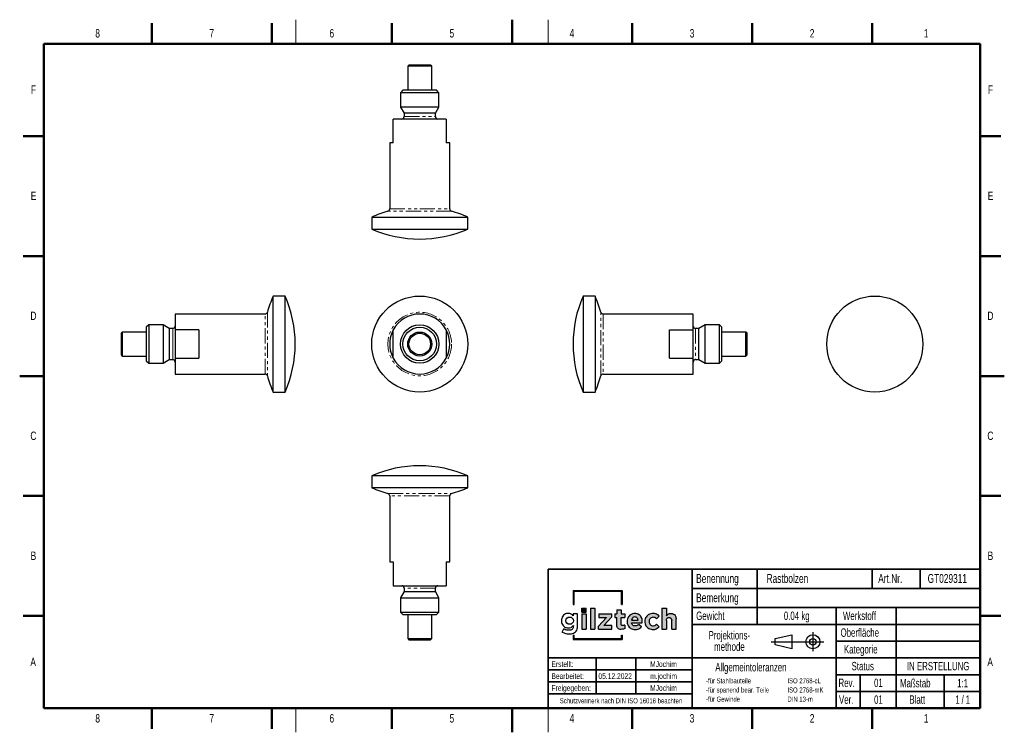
# Model space of a CAD drawing. Header units: millimetres. Extents: x 10 to 420, y 0 to 297.
import ezdxf

# ---------------------------------------------------------------- set-up
doc = ezdxf.new("R2010")
doc.units = ezdxf.units.MM
doc.linetypes.add('PHANTOM', pattern=[12.7, 6.35, -1.27, 1.27, -1.27, 1.27, -1.27])
doc.layers.add('RÄNDER', color=7, linetype='Continuous')
doc.layers.add('SCHRIFTFELD_GILZ_DEU', color=7, linetype='Continuous')
doc.styles.add('SLDTEXTSTYLE0', font='TXT', dxfattribs={"width": 0.75})
doc.styles.add('SLDTEXTSTYLE1', font='TXT', dxfattribs={"width": 0.7})
doc.styles.add('SLDTEXTSTYLE2', font='TXT', dxfattribs={"width": 0.62})

msp = doc.modelspace()

# ---------------------------------------------------------------- hatches: boundary and pattern name
at = {"layer": 'SCHRIFTFELD_GILZ_DEU', "true_color": 0x24a0c2}
for points in [[(260.54, 58.71), (260.54, 53.33), (260.93, 53.33), (260.93, 59.07), (240.51, 59.07), (240.51, 53.33), (240.87, 53.33), (240.87, 58.71)], [(244.04, 50.11), (245.88, 50.11), (245.88, 51.74), (244.04, 51.74)], [(245.88, 42.98), (245.88, 49.42), (244.04, 49.42), (244.04, 42.98)], [(249.5, 42.98), (249.5, 51.74), (247.67, 51.74), (247.67, 42.98)], [(253.24, 44.48), (256.58, 48.14), (256.58, 49.42), (251.1, 49.42), (251.1, 47.92), (254.29, 47.92), (250.99, 44.28), (250.99, 42.98), (256.58, 42.98), (256.58, 44.48)], [(260.93, 38.65), (260.93, 40.49), (260.54, 40.49), (260.54, 39.02), (240.87, 39.02), (240.87, 40.49), (240.51, 40.49), (240.51, 38.65)]]:
    msp.add_hatch(color=142, dxfattribs=at).paths.add_polyline_path(points, flags=0)
h = msp.add_hatch(color=142, dxfattribs=at)
edge = h.paths.add_edge_path(flags=0)
edge.add_spline(control_points=[(258.6, 44.6), (258.6, 44.46), (258.66, 44.11), (258.86, 43.6), (259.29, 43.09), (260.06, 42.86), (260.98, 42.88), (261.62, 43.08), (261.92, 43.26)], knot_values=[0, 0, 0, 0, 0.098986, 0.238203, 0.376506, 0.541501, 0.766445, 1, 1, 1, 1], weights=[1, 1, 1, 1, 1, 1, 1, 1, 1], degree=3, periodic=0)
edge.add_line((261.92, 43.26), (261.92, 44.72))
edge.add_spline(control_points=[(261.92, 44.72), (261.75, 44.62), (261.45, 44.5), (261.02, 44.46), (260.69, 44.52), (260.47, 44.75), (260.42, 44.96), (260.42, 45.06)], knot_values=[0, 0, 0, 0, 0.312554, 0.511398, 0.687929, 0.827192, 1, 1, 1, 1], weights=[1, 1, 1, 1, 1, 1, 1, 1], degree=3, periodic=0)
edge.add_line((260.42, 45.06), (260.42, 47.85))
edge.add_line((260.42, 47.85), (261.94, 47.85))
edge.add_line((261.94, 47.85), (261.94, 49.42))
edge.add_line((261.94, 49.42), (260.42, 49.42))
edge.add_line((260.42, 49.42), (260.42, 51.05))
edge.add_line((260.42, 51.05), (258.6, 51.05))
edge.add_line((258.6, 51.05), (258.6, 49.42))
edge.add_line((258.6, 49.42), (257.83, 49.42))
edge.add_line((257.83, 49.42), (257.83, 47.85))
edge.add_line((257.83, 47.85), (258.6, 47.85))
edge.add_line((258.6, 47.85), (258.6, 44.6))
h = msp.add_hatch(color=142, dxfattribs=at)
edge = h.paths.add_edge_path(flags=0)
edge.add_line((268.95, 44.05), (267.9, 44.97))
edge.add_spline(control_points=[(267.9, 44.97), (267.6, 44.7), (267.07, 44.37), (266.26, 44.29), (265.35, 44.42), (264.86, 45.1), (264.77, 45.57)], knot_values=[0, 0, 0, 0, 0.315841, 0.455799, 0.621176, 1, 1, 1, 1], weights=[1, 1, 1, 1, 1, 1, 1], degree=3, periodic=0)
edge.add_line((264.77, 45.57), (269.25, 45.57))
edge.add_spline(control_points=[(269.25, 45.57), (269.29, 46.1), (269.26, 46.9), (268.92, 47.88), (268.53, 48.52), (267.92, 49.08), (267.11, 49.48), (266.15, 49.57), (265.1, 49.46), (264.1, 48.91), (263.44, 48.08), (263.05, 47.18), (262.92, 46.32), (262.99, 45.41), (263.26, 44.57), (263.79, 43.82), (264.5, 43.27), (265.34, 42.92), (266.35, 42.81), (267.69, 42.95), (268.57, 43.56), (268.95, 44.05)], knot_values=[0, 0, 0, 0, 0.082684, 0.122857, 0.161399, 0.19852, 0.251874, 0.298335, 0.348336, 0.415081, 0.469916, 0.512064, 0.56627, 0.604047, 0.653801, 0.701696, 0.74595, 0.793299, 0.841998, 0.903507, 1, 1, 1, 1], weights=[1, 1, 1, 1, 1, 1, 1, 1, 1, 1, 1, 1, 1, 1, 1, 1, 1, 1, 1, 1, 1, 1], degree=3, periodic=0)
edge = h.paths.add_edge_path(flags=0)
edge.add_spline(control_points=[(264.75, 46.7), (264.8, 47.04), (265.01, 47.55), (265.62, 48.05), (266.31, 48.11), (267.19, 47.8), (267.46, 47.09), (267.49, 46.7)], knot_values=[0, 0, 0, 0, 0.244757, 0.374339, 0.533969, 0.71235, 1, 1, 1, 1], weights=[1, 1, 1, 1, 1, 1, 1, 1], degree=3, periodic=0)
edge.add_line((267.49, 46.7), (264.75, 46.7))
h = msp.add_hatch(color=142, dxfattribs=at)
edge = h.paths.add_edge_path(flags=0)
edge.add_spline(control_points=[(275.2, 45.12), (274.79, 44.63), (273.86, 44.25), (272.7, 44.67), (272.19, 45.38), (272.06, 46.13), (272.15, 46.8), (272.42, 47.37), (272.94, 47.85), (273.98, 48.08), (274.78, 47.72), (275.12, 47.27)], knot_values=[0, 0, 0, 0, 0.217965, 0.309686, 0.412155, 0.505095, 0.570917, 0.643892, 0.720108, 0.809461, 1, 1, 1, 1], weights=[1, 1, 1, 1, 1, 1, 1, 1, 1, 1, 1, 1], degree=3, periodic=0)
edge.add_line((275.12, 47.27), (276.25, 48.45))
edge.add_spline(control_points=[(276.25, 48.45), (275.88, 48.9), (275.09, 49.39), (273.83, 49.59), (272.76, 49.5), (271.8, 49.06), (271.08, 48.43), (270.58, 47.68), (270.3, 46.75), (270.25, 45.74), (270.55, 44.8), (270.98, 44.06), (271.62, 43.46), (272.41, 43.02), (273.43, 42.8), (274.87, 42.85), (275.82, 43.52), (276.29, 44.02)], knot_values=[0, 0, 0, 0, 0.104967, 0.16185, 0.232041, 0.298402, 0.350595, 0.404904, 0.460862, 0.527537, 0.585353, 0.639041, 0.68288, 0.743119, 0.801487, 0.872943, 1, 1, 1, 1], weights=[1, 1, 1, 1, 1, 1, 1, 1, 1, 1, 1, 1, 1, 1, 1, 1, 1, 1], degree=3, periodic=0)
edge.add_line((276.29, 44.02), (275.2, 45.12))
h = msp.add_hatch(color=142, dxfattribs=at)
edge = h.paths.add_edge_path(flags=0)
edge.add_line((279.27, 42.98), (279.27, 46.62))
edge.add_spline(control_points=[(279.27, 46.62), (279.27, 46.78), (279.31, 47.16), (279.65, 47.71), (280.38, 47.97), (281.18, 47.76), (281.44, 47.2), (281.51, 46.89), (281.51, 46.8)], knot_values=[0, 0, 0, 0, 0.135544, 0.307571, 0.513472, 0.741462, 0.91916, 1, 1, 1, 1], weights=[1, 1, 1, 1, 1, 1, 1, 1, 1], degree=3, periodic=0)
edge.add_line((281.51, 46.8), (281.51, 42.98))
edge.add_line((281.51, 42.98), (283.34, 42.98))
edge.add_line((283.34, 42.98), (283.34, 47.25))
edge.add_spline(control_points=[(283.34, 47.25), (283.34, 47.37), (283.32, 47.69), (283.22, 48.21), (282.89, 48.83), (282.29, 49.37), (281.44, 49.58), (280.58, 49.54), (279.85, 49.17), (279.48, 48.76), (279.3, 48.54), (279.27, 48.49)], knot_values=[0.029442, 0.029442, 0.029442, 0.029442, 0.090411, 0.187633, 0.293537, 0.435501, 0.578667, 0.720783, 0.860102, 0.97315, 1, 1, 1, 1], weights=[1, 1, 1, 1, 1, 1, 1, 1, 1, 1, 1, 1], degree=3, periodic=0)
edge.add_line((279.27, 48.49), (279.27, 51.74))
edge.add_line((279.27, 51.74), (277.45, 51.74))
edge.add_line((277.45, 51.74), (277.45, 42.98))
edge.add_line((277.45, 42.98), (279.27, 42.98))

# ---------------------------------------------------------------- linework, layer by layer
at = {"color": 7, "linetype": 'Continuous', "lineweight": 25}
for p, q in [((172.08, 278.08), (171.58, 277.58)), ((171.58, 277.58), (171.58, 267.58)), ((181.58, 277.58), (171.58, 277.58)), ((181.08, 278.08), (172.08, 278.08)), ((181.58, 277.58), (181.08, 278.08)), ((181.58, 267.58), (181.58, 277.58)), ((169.58, 267.58), (168.58, 266.58)), ((168.58, 266.58), (168.58, 260.58)), ((176.58, 266.58), (168.58, 266.58)), ((183.58, 267.58), (169.58, 267.58)), ((184.58, 266.58), (176.58, 266.58)), ((184.58, 266.58), (183.58, 267.58)), ((184.58, 260.58), (184.58, 266.58)), ((168.58, 260.58), (170.08, 257.98)), ((184.58, 260.58), (168.58, 260.58)), ((183.08, 257.98), (184.58, 260.58)), ((165.58, 245.68), (165.58, 255.58)), ((187.58, 255.58), (165.58, 255.58)), ((170.08, 257.98), (170.08, 256.58)), ((183.08, 257.98), (170.08, 257.98)), ((183.08, 256.58), (183.08, 257.98)), ((187.58, 255.58), (187.58, 245.68)), ((164.08, 245.68), (164.08, 218.11)), ((165.58, 245.68), (164.08, 245.68)), ((189.08, 245.68), (187.58, 245.68)), ((189.08, 218.11), (189.08, 245.68)), ((156.58, 214.76), (156.58, 209.76)), ((156.58, 214.76), (196.58, 214.76)), ((196.58, 209.76), (196.58, 214.76)), ((156.58, 209.76), (196.58, 209.76)), ((120.54, 181.83), (115.54, 181.83)), ((115.54, 141.83), (115.54, 181.83)), ((120.54, 141.83), (120.54, 181.83)), ((249.6, 181.83), (244.6, 181.83)), ((244.6, 181.83), (244.6, 141.83)), ((249.6, 181.83), (249.6, 141.83)), ((112.18, 174.33), (74.71, 174.33)), ((74.71, 174.33), (74.71, 167.77)), ((290.43, 174.33), (252.96, 174.33)), ((290.43, 167.77), (290.43, 174.33)), ((63.71, 169.83), (62.71, 168.83)), ((62.71, 168.83), (62.71, 154.83)), ((69.71, 169.83), (63.71, 169.83)), ((63.71, 169.83), (63.71, 153.83)), ((72.31, 168.33), (69.71, 169.83)), ((69.71, 169.83), (69.71, 153.83)), ((73.71, 168.33), (72.31, 168.33)), ((72.31, 168.33), (72.31, 161.83)), ((292.83, 168.33), (291.43, 168.33)), ((295.43, 169.83), (292.83, 168.33)), ((292.83, 155.33), (292.83, 168.33)), ((301.43, 169.83), (295.43, 169.83)), ((295.43, 161.83), (295.43, 169.83)), ((302.43, 168.83), (301.43, 169.83)), ((301.43, 153.83), (301.43, 169.83)), ((302.43, 154.83), (302.43, 168.83)), ((52.71, 166.83), (52.21, 166.33)), ((52.21, 166.33), (52.21, 157.33)), ((62.71, 166.83), (52.71, 166.83)), ((52.71, 166.83), (52.71, 156.83)), ((84.61, 167.77), (74.71, 167.77)), ((74.71, 167.77), (74.71, 155.89)), ((84.61, 167.77), (84.61, 155.89)), ((165.58, 155.89), (165.58, 167.77)), ((187.58, 167.77), (187.58, 155.89)), ((280.53, 167.77), (290.43, 167.77)), ((280.53, 155.89), (280.53, 167.77)), ((290.43, 155.89), (290.43, 167.77)), ((312.43, 166.83), (302.43, 166.83)), ((312.93, 166.33), (312.43, 166.83)), ((312.43, 161.83), (312.43, 166.83)), ((312.93, 161.83), (312.93, 166.33)), ((72.31, 161.83), (72.31, 155.33)), ((295.43, 153.83), (295.43, 161.83)), ((312.43, 156.83), (312.43, 161.83)), ((312.93, 157.33), (312.93, 161.83)), ((52.21, 157.33), (52.71, 156.83)), ((52.71, 156.83), (62.71, 156.83)), ((74.71, 155.89), (74.71, 149.33)), ((74.71, 155.89), (84.61, 155.89)), ((280.53, 155.89), (290.43, 155.89)), ((290.43, 149.33), (290.43, 155.89)), ((302.43, 156.83), (312.43, 156.83)), ((312.43, 156.83), (312.93, 157.33)), ((62.71, 154.83), (63.71, 153.83)), ((63.71, 153.83), (69.71, 153.83)), ((69.71, 153.83), (72.31, 155.33)), ((72.31, 155.33), (73.71, 155.33)), ((291.43, 155.33), (292.83, 155.33)), ((292.83, 155.33), (295.43, 153.83)), ((295.43, 153.83), (301.43, 153.83)), ((301.43, 153.83), (302.43, 154.83)), ((74.71, 149.33), (112.18, 149.33)), ((252.96, 149.33), (290.43, 149.33)), ((115.54, 141.83), (120.54, 141.83)), ((244.6, 141.83), (249.6, 141.83)), ((156.58, 106.91), (156.58, 101.91)), ((176.58, 106.91), (156.58, 106.91)), ((196.58, 106.91), (176.58, 106.91)), ((196.58, 101.91), (196.58, 106.91)), ((176.58, 101.91), (156.58, 101.91)), ((164.08, 98.56), (164.08, 70.99)), ((196.58, 101.91), (176.58, 101.91)), ((189.08, 70.99), (189.08, 98.56)), ((164.08, 70.99), (165.58, 70.99)), ((165.58, 70.99), (165.58, 61.09)), ((187.58, 70.99), (189.08, 70.99)), ((187.58, 70.99), (187.58, 61.09)), ((165.58, 61.09), (187.58, 61.09)), ((170.08, 58.68), (168.58, 56.09)), ((170.08, 60.09), (170.08, 58.68)), ((170.08, 58.68), (183.08, 58.68)), ((183.08, 58.68), (183.08, 60.09)), ((184.58, 56.09), (183.08, 58.68)), ((168.58, 56.09), (168.58, 50.09)), ((168.58, 56.09), (184.58, 56.09)), ((184.58, 50.09), (184.58, 56.09)), ((168.58, 50.09), (169.58, 49.09)), ((168.58, 50.09), (184.58, 50.09)), ((183.58, 49.09), (184.58, 50.09)), ((169.58, 49.09), (176.58, 49.09)), ((171.58, 49.09), (171.58, 39.09)), ((176.58, 49.09), (183.58, 49.09)), ((181.58, 39.09), (181.58, 49.09)), ((171.58, 39.09), (172.08, 38.59)), ((171.58, 39.09), (181.58, 39.09)), ((172.08, 38.59), (181.08, 38.59)), ((181.08, 38.59), (181.58, 39.09))]:
    msp.add_line(p, q, dxfattribs=at)
at = {"color": 7, "linetype": 'PHANTOM', "lineweight": 18}
for p, q in [((170.08, 256.58), (183.08, 256.58)), ((164.08, 218.11), (176.58, 218.11)), ((176.58, 218.11), (189.08, 218.11)), ((189.81, 217.15), (163.34, 217.15)), ((112.18, 149.33), (112.18, 174.33)), ((113.15, 175.07), (113.15, 148.6)), ((251.99, 148.6), (251.99, 175.07)), ((252.96, 174.33), (252.96, 149.33)), ((73.71, 161.83), (73.71, 168.33)), ((291.43, 168.33), (291.43, 155.33)), ((73.71, 155.33), (73.71, 161.83)), ((163.34, 99.52), (176.58, 99.52)), ((189.08, 98.56), (164.08, 98.56)), ((176.58, 99.52), (189.81, 99.52)), ((183.08, 60.09), (170.08, 60.09))]:
    msp.add_line(p, q, dxfattribs=at)
at = {"color": 7, "linetype": 'Continuous', "lineweight": 25}
for centre, radius in [((176.58, 161.83), 20), ((366.08, 161.83), 20), ((176.58, 161.83), 8), ((176.58, 161.83), 7), ((176.58, 161.83), 5), ((176.58, 161.83), 4.5)]:
    msp.add_circle(centre, radius, dxfattribs=at)
at = {"color": 7, "linetype": 'PHANTOM', "lineweight": 18}
msp.add_circle((176.58, 161.83), 13.24, dxfattribs=at)
at = {"color": 7, "linetype": 'Continuous', "lineweight": 25}
for centre, radius, start, end in [((169.08, 256.58), 1, 270, 0), ((184.08, 256.58), 1, 180, 270), ((163.08, 218.11), 1, 285.3495, 0), ((190.08, 218.11), 1, 180, 254.6505), ((176.58, 168.93), 50, 105.3495, 113.5782), ((176.58, 168.93), 50, 66.4218, 74.6505), ((176.58, 255.58), 50, 246.4218, 293.5782), ((161.36, 161.83), 50, 156.4218, 164.6505), ((74.71, 161.83), 50, 336.4218, 23.5782), ((290.43, 161.83), 50, 156.4218, 203.5782), ((203.78, 161.83), 50, 15.3495, 23.5782), ((112.18, 175.33), 1, 270, 344.6505), ((176.58, 161.83), 12.5, 28.3576, 151.6424), ((252.96, 175.33), 1, 195.3495, 270), ((73.71, 169.33), 1, 270, 0), ((291.43, 169.33), 1, 180, 270), ((176.58, 161.83), 12.5, 151.6424, 208.3576), ((176.58, 161.83), 12.5, 331.6424, 28.3576), ((176.58, 161.83), 12.5, 208.3576, 331.6424), ((73.71, 154.33), 1, 0, 90), ((291.43, 154.33), 1, 90, 180), ((112.18, 148.33), 1, 15.3495, 90), ((161.36, 161.83), 50, 195.3495, 203.5782), ((203.78, 161.83), 50, 336.4218, 344.6505), ((252.96, 148.33), 1, 90, 164.6505), ((176.58, 61.09), 50, 66.4218, 113.5782), ((176.58, 147.74), 50, 246.4218, 254.6505), ((163.08, 98.56), 1, 0, 74.6505), ((190.08, 98.56), 1, 105.3495, 180), ((176.58, 147.74), 50, 285.3495, 293.5782), ((169.08, 60.09), 1, 0, 90), ((184.08, 60.09), 1, 90, 180)]:
    msp.add_arc(centre, radius, start, end, dxfattribs=at)
at = {"layer": 'RÄNDER', "color": 7, "linetype": 'Continuous', "lineweight": 50}
for p, q in [((65, 287), (65, 295.5)), ((115, 287), (115, 295.5)), ((165, 287), (165, 295.5)), ((215, 297), (215, 287)), ((215, 287), (215, 295.5)), ((265, 287), (265, 295.5)), ((315, 287), (315, 295.5)), ((365, 287), (365, 295.5)), ((20, 10), (20, 287)), ((20, 287), (410, 287)), ((410, 287), (410, 10)), ((20, 248.5), (11.5, 248.5)), ((410, 248.5), (418.5, 248.5)), ((20, 198.5), (11.5, 198.5)), ((410, 198.5), (418.5, 198.5)), ((10, 148.5), (20, 148.5)), ((20, 148.5), (11.5, 148.5)), ((420, 148.5), (410, 148.5)), ((410, 148.5), (418.5, 148.5)), ((20, 98.5), (11.5, 98.5)), ((410, 98.5), (418.5, 98.5)), ((20, 48.5), (11.5, 48.5)), ((410, 48.5), (418.5, 48.5)), ((410, 10), (20, 10)), ((65, 10), (65, 1.5)), ((115, 10), (115, 1.5)), ((165, 10), (165, 1.5)), ((215, 0), (215, 10)), ((215, 10), (215, 1.5)), ((265, 10), (265, 1.5)), ((315, 10), (315, 1.5)), ((365, 10), (365, 1.5))]:
    msp.add_line(p, q, dxfattribs=at)
at = {"layer": 'RÄNDER', "color": 7, "lineweight": 18}
for p, q in [((125, 297), (125, 287)), ((230, 297), (230, 287)), ((125, 10), (125, 0)), ((230, 10), (230, 0))]:
    msp.add_line(p, q, dxfattribs=at)
at = {"layer": 'SCHRIFTFELD_GILZ_DEU', "color": 7, "lineweight": 35}
for p, q in [((230, 10), (230, 68)), ((230, 68), (410, 68)), ((290, 68), (290, 10)), ((317.08, 68), (317.08, 45)), ((365, 68), (365, 60)), ((385, 68), (385, 60)), ((410, 68), (410, 10)), ((290, 60), (410, 60)), ((290, 52), (410, 52)), ((350, 52), (350, 10)), ((375, 52), (375, 10)), ((290, 45), (410, 45)), ((350, 38), (410, 38)), ((350, 31), (230, 31)), ((250, 31), (250, 16)), ((266.52, 31), (266.52, 16)), ((350, 31), (410, 31)), ((290, 26), (230, 26)), ((230, 21), (290, 21)), ((350, 24), (410, 24)), ((360, 24), (360, 10)), ((395, 24), (395, 10)), ((350, 17), (410, 17)), ((230, 16), (290, 16)), ((230, 10), (410, 10))]:
    msp.add_line(p, q, dxfattribs=at)
at = {"layer": 'SCHRIFTFELD_GILZ_DEU', "color": 142, "true_color": 0x0ca1e3}
for p, q in [((240.51, 59.07), (260.93, 59.07)), ((240.51, 59.07), (240.51, 53.33)), ((260.54, 58.71), (240.87, 58.71)), ((240.87, 53.33), (240.87, 58.71)), ((260.54, 53.33), (260.54, 58.71)), ((260.93, 59.07), (260.93, 53.33)), ((240.51, 53.33), (240.87, 53.33)), ((260.54, 53.33), (260.93, 53.33)), ((242.34, 49.42), (240.51, 49.42)), ((240.51, 49.42), (240.51, 48.58)), ((242.34, 44.6), (242.34, 49.42)), ((244.04, 50.11), (244.04, 51.74)), ((244.04, 51.74), (245.88, 51.74)), ((244.04, 50.11), (245.88, 50.11)), ((244.04, 49.42), (245.88, 49.42)), ((244.04, 49.42), (244.04, 42.98)), ((245.88, 50.11), (245.88, 51.74)), ((245.88, 49.42), (245.88, 42.98)), ((247.67, 51.74), (249.5, 51.74)), ((247.67, 51.74), (247.67, 42.98)), ((249.5, 51.74), (249.5, 42.98)), ((251.1, 49.42), (251.1, 47.92)), ((251.1, 49.42), (256.58, 49.42)), ((256.58, 48.14), (256.58, 49.42)), ((257.83, 49.42), (258.6, 49.42)), ((257.83, 49.42), (257.83, 47.85)), ((258.6, 51.05), (260.42, 51.05)), ((258.6, 51.05), (258.6, 49.42)), ((260.42, 51.05), (260.42, 49.42)), ((260.42, 49.42), (261.94, 49.42)), ((261.94, 49.42), (261.94, 47.85)), ((277.45, 51.74), (279.27, 51.74)), ((277.45, 51.74), (277.45, 42.98)), ((279.27, 51.74), (279.27, 48.49)), ((254.29, 47.92), (250.99, 44.28)), ((251.1, 47.92), (254.29, 47.92)), ((253.24, 44.48), (256.58, 48.14)), ((257.83, 47.85), (258.6, 47.85)), ((258.6, 44.6), (258.6, 47.85)), ((260.42, 47.85), (261.94, 47.85)), ((260.42, 45.06), (260.42, 47.85)), ((264.75, 46.7), (267.49, 46.7)), ((264.77, 45.57), (269.25, 45.57)), ((279.27, 46.62), (279.27, 42.98)), ((281.51, 42.98), (281.51, 46.8)), ((283.34, 42.98), (283.34, 47.25)), ((235.91, 41.73), (236.56, 43.09)), ((244.04, 42.98), (245.88, 42.98)), ((247.67, 42.98), (249.5, 42.98)), ((250.99, 42.98), (250.99, 44.28)), ((250.99, 42.98), (256.58, 42.98)), ((256.58, 44.48), (253.24, 44.48)), ((256.58, 42.98), (256.58, 44.48)), ((261.92, 44.72), (261.92, 43.26)), ((267.11, 44.9), (267.12, 44.9)), ((267.9, 44.97), (268.95, 44.05)), ((277.45, 42.98), (279.27, 42.98)), ((281.51, 42.98), (283.34, 42.98)), ((240.51, 40.49), (240.87, 40.49)), ((240.51, 40.49), (240.51, 38.65)), ((240.51, 38.65), (260.93, 38.65)), ((240.87, 39.02), (240.87, 40.49)), ((260.54, 39.02), (240.87, 39.02)), ((260.54, 39.02), (260.54, 40.49)), ((260.54, 40.49), (260.93, 40.49)), ((260.93, 40.49), (260.93, 38.65))]:
    msp.add_line(p, q, dxfattribs=at)
at = {"layer": 'SCHRIFTFELD_GILZ_DEU', "color": 142, "true_color": 0x0aa2e3}
for p, q in [((276.25, 48.45), (275.12, 47.27)), ((275.2, 45.12), (276.29, 44.02))]:
    msp.add_line(p, q, dxfattribs=at)
at = {"layer": 'SCHRIFTFELD_GILZ_DEU', "color": 7}
for p, q in [((340.29, 41.68), (340.29, 33.77)), ((322.92, 37.73), (344.79, 37.73)), ((324.52, 39.05), (331.54, 40.68)), ((324.52, 36.4), (324.52, 39.05)), ((331.54, 40.68), (331.54, 34.77)), ((331.54, 34.77), (324.52, 36.4))]:
    msp.add_line(p, q, dxfattribs=at)
for radius in [2.95, 1.32]:
    msp.add_circle((340.29, 37.73), radius, dxfattribs=at)
at = {"layer": 'SCHRIFTFELD_GILZ_DEU', "color": 142, "true_color": 0x0ca1e3}
msp.add_ellipse((238.97, 46.53), major_axis=(1.57, -0.01), ratio=0.968022, dxfattribs=at)
for points, knots in [([(240.51, 48.58), (240.28, 48.85), (239.83, 49.22), (238.98, 49.57), (238.14, 49.58), (237.22, 49.37), (236.44, 48.79), (235.82, 47.98), (235.58, 47.04), (235.57, 46.14), (235.75, 45.27), (236.21, 44.48), (236.88, 43.92), (237.62, 43.57), (238.54, 43.46), (239.67, 43.62), (240.26, 44.25), (240.54, 44.54)], [0, 0, 0, 0, 0.075374, 0.122917, 0.193509, 0.252005, 0.32094, 0.394398, 0.467831, 0.522779, 0.584506, 0.655837, 0.713969, 0.768402, 0.8275, 0.911274, 1, 1, 1, 1]), ([(269.25, 45.57), (269.29, 46.1), (269.26, 46.9), (268.92, 47.88), (268.53, 48.52), (267.92, 49.08), (267.11, 49.48), (266.15, 49.57), (265.1, 49.46), (264.1, 48.91), (263.44, 48.08), (263.05, 47.18), (262.92, 46.32), (262.99, 45.41), (263.26, 44.57), (263.79, 43.82), (264.5, 43.27), (265.34, 42.92), (266.35, 42.81), (267.69, 42.95), (268.57, 43.56), (268.95, 44.05)], [0, 0, 0, 0, 0.082684, 0.122857, 0.161399, 0.19852, 0.251874, 0.298335, 0.348336, 0.415081, 0.469916, 0.512064, 0.56627, 0.604047, 0.653801, 0.701696, 0.74595, 0.793299, 0.841998, 0.903507, 1, 1, 1, 1]), ([(279.27, 48.49), (279.3, 48.54), (279.48, 48.76), (279.85, 49.17), (280.58, 49.54), (281.44, 49.58), (282.29, 49.37), (282.89, 48.83), (283.22, 48.21), (283.32, 47.69), (283.34, 47.37), (283.34, 47.25)], [0.0294425, 0.0294425, 0.0294425, 0.0294425, 0.0562925, 0.1693403, 0.3086593, 0.4507751, 0.5939418, 0.7359051, 0.8418091, 0.9390313, 1, 1, 1, 1]), ([(267.49, 46.7), (267.46, 47.09), (267.19, 47.8), (266.31, 48.11), (265.62, 48.05), (265.01, 47.55), (264.8, 47.04), (264.75, 46.7)], [0, 0, 0, 0, 0.28765, 0.466031, 0.625661, 0.755243, 1, 1, 1, 1]), ([(267.9, 44.97), (267.6, 44.7), (267.07, 44.37), (266.26, 44.29), (265.35, 44.42), (264.86, 45.1), (264.77, 45.57)], [0, 0, 0, 0, 0.315841, 0.455799, 0.621176, 1, 1, 1, 1]), ([(279.27, 46.62), (279.27, 46.78), (279.31, 47.16), (279.65, 47.71), (280.38, 47.97), (281.18, 47.76), (281.44, 47.2), (281.51, 46.89), (281.51, 46.8)], [0, 0, 0, 0, 0.135544, 0.307571, 0.513472, 0.741462, 0.91916, 1, 1, 1, 1]), ([(235.91, 41.73), (236.39, 41.46), (237.19, 41.21), (238.36, 41.02), (239.29, 41.03), (240.22, 41.18), (241.08, 41.48), (241.82, 42.16), (242.19, 43.03), (242.32, 43.87), (242.34, 44.36), (242.34, 44.6)], [0, 0, 0, 0, 0.186417, 0.284103, 0.404198, 0.500705, 0.605166, 0.709187, 0.833635, 0.917737, 1, 1, 1, 1]), ([(240.54, 44.54), (240.55, 44.21), (240.54, 43.69), (240.22, 43.04), (239.76, 42.67), (239.17, 42.54), (238.54, 42.5), (237.63, 42.56), (236.98, 42.87), (236.56, 43.09)], [0, 0, 0, 0, 0.185571, 0.27907, 0.390585, 0.498007, 0.612369, 0.737222, 1, 1, 1, 1]), ([(261.92, 43.26), (261.62, 43.08), (260.98, 42.88), (260.06, 42.86), (259.29, 43.09), (258.86, 43.6), (258.66, 44.11), (258.6, 44.46), (258.6, 44.6)], [0, 0, 0, 0, 0.233555, 0.458499, 0.623494, 0.761797, 0.901014, 1, 1, 1, 1]), ([(261.92, 44.72), (261.75, 44.62), (261.45, 44.5), (261.02, 44.46), (260.69, 44.52), (260.47, 44.75), (260.42, 44.96), (260.42, 45.06)], [0, 0, 0, 0, 0.312554, 0.511398, 0.687929, 0.827192, 1, 1, 1, 1])]:
    msp.add_open_spline(points, degree=3, knots=knots, dxfattribs=at)
at = {"layer": 'SCHRIFTFELD_GILZ_DEU', "color": 142, "true_color": 0x0aa2e3}
for points, knots in [([(276.25, 48.45), (275.88, 48.9), (275.09, 49.39), (273.83, 49.59), (272.76, 49.5), (271.8, 49.06), (271.08, 48.43), (270.58, 47.68), (270.3, 46.75), (270.25, 45.74), (270.55, 44.8), (270.98, 44.06), (271.62, 43.46), (272.41, 43.02), (273.43, 42.8), (274.87, 42.85), (275.82, 43.52), (276.29, 44.02)], [0, 0, 0, 0, 0.104967, 0.16185, 0.232041, 0.298402, 0.350595, 0.404904, 0.460862, 0.527537, 0.585353, 0.639041, 0.68288, 0.743119, 0.801487, 0.872943, 1, 1, 1, 1]), ([(275.12, 47.27), (274.78, 47.72), (273.98, 48.08), (272.94, 47.85), (272.42, 47.37), (272.15, 46.8), (272.06, 46.13), (272.19, 45.38), (272.7, 44.67), (273.86, 44.25), (274.79, 44.63), (275.2, 45.12)], [0, 0, 0, 0, 0.190539, 0.279892, 0.356108, 0.429083, 0.494905, 0.587845, 0.690314, 0.782035, 1, 1, 1, 1])]:
    msp.add_open_spline(points, degree=3, knots=knots, dxfattribs=at)

# ---------------------------------------------------------------- texts
at = {"layer": 'RÄNDER', "char_height": 3.5, "attachment_point": 2, "style": 'SLDTEXTSTYLE0'}
for s, insert in [('8', (42.46, 293.08)), ('7', (89.96, 293.08)), ('6', (139.96, 293.08)), ('5', (189.96, 293.08)), ('4', (239.96, 293.08)), ('3', (289.96, 293.08)), ('2', (339.96, 293.08)), ('1', (387.46, 293.08)), ('F', (15.71, 269.58)), ('F', (414.21, 269.58)), ('E', (15.76, 225.33)), ('E', (414.26, 225.33)), ('D', (15.71, 175.33)), ('D', (414.21, 175.33)), ('C', (15.71, 125.33)), ('C', (414.21, 125.33)), ('B', (15.72, 75.33)), ('B', (414.22, 75.33)), ('A', (15.61, 31.08)), ('A', (414.11, 31.08)), ('8', (42.46, 7.58)), ('7', (89.96, 7.58)), ('6', (139.96, 7.58)), ('5', (189.96, 7.58)), ('4', (239.96, 7.58)), ('3', (289.96, 7.58)), ('2', (339.96, 7.58)), ('1', (387.46, 7.58))]:
    msp.add_mtext(s, dxfattribs=dict(at, insert=insert))
at = {"layer": 'SCHRIFTFELD_GILZ_DEU'}
for s, insert, char_height, attachment_point, style in [('Benennung', (291.68, 65.98), 3.704, 1, 'SLDTEXTSTYLE1'), ('Rastbolzen', (321.01, 65.98), 3.704, 1, 'SLDTEXTSTYLE1'), ('Art.Nr.', (367.5, 65.98), 3.704, 1, 'SLDTEXTSTYLE1'), ('GT029311', (388.07, 65.98), 3.704, 1, 'SLDTEXTSTYLE1'), ('Bemerkung', (291.68, 57.94), 3.704, 1, 'SLDTEXTSTYLE1'), ('Gewicht', (291.68, 50.32), 3.5, 1, 'SLDTEXTSTYLE1'), ('0.04 kg', (333.56, 50.32), 3.5, 2, 'SLDTEXTSTYLE1'), ('Werkstoff', (352.8, 50.32), 3.5, 1, 'SLDTEXTSTYLE1'), ('Projektions-', (305.5, 42.21), 3.5, 2, 'SLDTEXTSTYLE1'), ('Oberfläche', (351.81, 43.31), 3.5, 1, 'SLDTEXTSTYLE1'), ('methode', (305.54, 37.46), 3.5, 2, 'SLDTEXTSTYLE1'), ('Kategorie', (353.2, 36.36), 3.5, 1, 'SLDTEXTSTYLE1'), ('Erstellt:', (231.42, 29.61), 2.381, 1, 'SLDTEXTSTYLE1'), ('MJochim', (278.08, 29.61), 2.381, 2, 'SLDTEXTSTYLE1'), ('Allgemeintoleranzen', (299.65, 28.88), 3.5, 1, 'SLDTEXTSTYLE1'), ('Status', (356.41, 29.34), 3.5, 1, 'SLDTEXTSTYLE1'), ('IN ERSTELLUNG', (392.44, 29.34), 3.5, 2, 'SLDTEXTSTYLE1'), ('Bearbeitet:', (231.42, 24.62), 2.3813, 1, 'SLDTEXTSTYLE1'), ('05.12.2022', (257.96, 24.62), 2.381, 2, 'SLDTEXTSTYLE1'), ('m.jochim', (278.12, 24.62), 2.381, 2, 'SLDTEXTSTYLE1'), ('-für Stahlbauteile', (295.79, 22.53), 2.1167, 1, 'SLDTEXTSTYLE1'), ('ISO 2768-cL', (329.69, 22.53), 2.1167, 1, 'SLDTEXTSTYLE1'), ('Rev.', (350.96, 22.37), 3.5, 1, 'SLDTEXTSTYLE1'), ('01', (367.6, 22.37), 3.5, 2, 'SLDTEXTSTYLE1'), ('Maßstab', (376.54, 22.25), 3.5, 1, 'SLDTEXTSTYLE1'), ('1:1', (402.63, 22.2), 3.44, 2, 'SLDTEXTSTYLE1'), ('Freigegeben:', (231.42, 19.67), 2.3813, 1, 'SLDTEXTSTYLE1'), ('MJochim', (278.08, 19.67), 2.381, 2, 'SLDTEXTSTYLE1'), ('-für spanend bear. Teile', (295.79, 18.71), 2.1167, 1, 'SLDTEXTSTYLE1'), ('ISO 2768-mK', (329.69, 18.71), 2.1167, 1, 'SLDTEXTSTYLE1'), ('Schutzvermerk nach DIN ISO 16016 beachten', (234.91, 14.2), 2.1167, 1, 'SLDTEXTSTYLE1'), ('-für Gewinde', (295.79, 14.89), 2.1167, 1, 'SLDTEXTSTYLE1'), ('DIN 13-m', (329.69, 14.89), 2.117, 1, 'SLDTEXTSTYLE1'), ('Ver.', (351.16, 15.38), 3.5, 1, 'SLDTEXTSTYLE1'), ('01', (367.6, 15.38), 3.5, 2, 'SLDTEXTSTYLE1'), ('Blatt', (380.49, 15.4), 3.5, 1, 'SLDTEXTSTYLE1'), ('1 / 1', (402.66, 15.35), 3.44, 2, 'SLDTEXTSTYLE2')]:
    msp.add_mtext(s, dxfattribs=dict(at, insert=insert, char_height=char_height, attachment_point=attachment_point, style=style))

doc.saveas('drawing.dxf')
